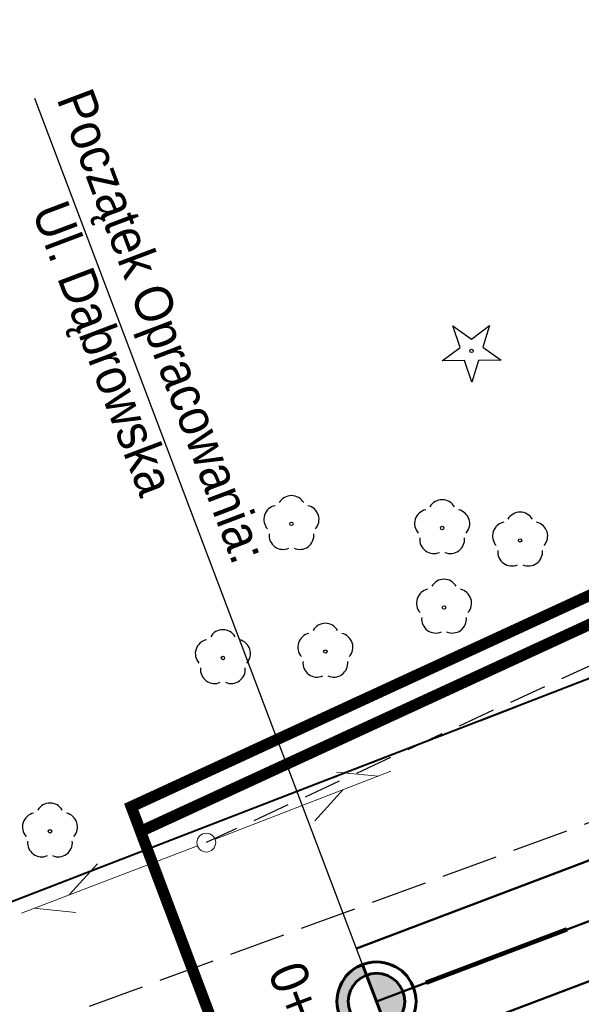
# Model space of a CAD drawing. Header units: metres. Extents: x 7429064 to 7431133, y 5709479 to 5714472.
# Tile 8 of 176: x 7429222 to 7429236, y 5709661 to 5709687. Entities that reach past the tile are written whole.
import ezdxf

# ---------------------------------------------------------------- set-up
doc = ezdxf.new("R2010")
doc.units = ezdxf.units.M
for name, pattern in [('1', [0]), ('12', [3, 1, -1, 0, -1]), ('2_KTCR01', [1.5, 1, -0.5]), ('2_KTJZ01', [2, 1.5, -0.5]), ('3_KTJZ01', [2, 1.5, -0.5]), ('4_SUPT_01', [0]), ('7_SUPT_01', [0]), ('CENTER2', [1.125, 0.75, -0.125, 0.125, -0.125]), ('HIDDEN', [0.375, 0.25, -0.125])]:
    doc.linetypes.add(name, pattern=pattern)
for name, color, linetype, lineweight in [('#proj. światłowód', 1, '2_KTCR01', 18), ('_D_7_TEREN NIEZBEDNY DLA OB_BUD', 252, 'HIDDEN', 50), ('_D_8_Wymiary', 7, 'Continuous', 20), ('gaPoziome', 7, 'Continuous', 30), ('GMINA_L_0', 252, '12', 35), ('KTJZ_L_0', 252, '2_KTJZ01', 30), ('SUPM_T_0', 252, 'Continuous', 15), ('SUPT_L_0', 252, '4_SUPT_01', 18)]:
    doc.layers.add(name, color=color, linetype=linetype, lineweight=lineweight)
for name, color, linetype in [('_1_Mapa', 7, 'Continuous'), ('_1_X-REFY', 7, 'Continuous'), ('C-DROGI-SYTUACJA-ETYKIETY', 7, 'Continuous'), ('zzz.gaHSDomyslna', 7, 'Continuous')]:
    doc.layers.add(name, color=color, linetype=linetype)
doc.layers.add('_Brudnopis', color=22, linetype='Continuous', lineweight=50, plot=False)
for name, color, linetype, lineweight, true_color in [('_D_7_CZASOWE ZAJĘCIE_PRZEBUDOWA SIECI', 7, 'HIDDEN', 50, 0xd16900), ('DZIALKA_L_0', 7, '1', 40, 0x008000), ('OBOP_T_0_a', 7, 'Continuous', 30, 0x008000), ('OBOP_T_1_a', 7, 'Continuous', 30, 0x008000)]:
    doc.layers.add(name, color=color, linetype=linetype, lineweight=lineweight, true_color=true_color)
doc.styles.add('wym500', font='arial.ttf', dxfattribs={"width": 0.9, "height": 0.9})

# ---------------------------------------------------------------- blocks, each defined once
blk = doc.blocks.new('4_OBOP02_01')
at = {"linetype": 'Continuous'}
blk.add_circle((0, 0), 0.045, dxfattribs=at)
for centre, start, end in [((0, 0.375), 30.1401, 149.8599), ((-0.357, 0.116), 102.1445, 221.86), ((0.357, 0.116), 318.14, 77.8555), ((-0.22, -0.303), 174.1482, 293.8542), ((0.22, -0.303), 246.1458, 5.8518)]:
    blk.add_arc(centre, 0.375, start, end, dxfattribs=at)
blk = doc.blocks.new('4_OBOP01_01')
at = {"linetype": 'Continuous'}
for p, q in [((-0.3012, 0.09375), (-0.4937, 0.6621)), ((-0.4937, 0.6621), (-0.0039, 0.31545)), ((-0.0039, 0.31545), (0.4771, 0.67415)), ((0.4771, 0.67415), (0.2988, 0.1012)), ((-0.78225, -0.26495), (-0.3012, 0.09375)), ((0.2988, 0.1012), (0.7886, -0.24545)), ((-0.18225, -0.2575), (-0.78225, -0.26495)), ((0.01025, -0.82585), (-0.18225, -0.2575)), ((0.1886, -0.2529), (0.01025, -0.82585)), ((0.7886, -0.24545), (0.1886, -0.2529))]:
    blk.add_line(p, q, dxfattribs=at)
blk.add_circle((0, 0), 0.045, dxfattribs=at)
blk = doc.blocks.new('7_SUSM04_01')
at = {"linetype": 'Continuous'}
blk.add_circle((0, 0), 0.25, dxfattribs=at)
blk = doc.blocks.new('X-ref_MDCP_Szara')
at = {"layer": 'DZIALKA_L_0', "linetype": '1'}
blk.add_line((7429307.84, 5709696.73), (7429130.469, 5709628.223), dxfattribs=at)
at = {"layer": 'GMINA_L_0', "linetype": '12'}
blk.add_line((7429100.731, 5709616.737), (7429307.84, 5709696.73), dxfattribs=at)
at = {"layer": 'KTJZ_L_0', "linetype": '3_KTJZ01'}
blk.add_line((7429215.87, 5709657.78), (7429244.04, 5709668.13), dxfattribs=at)
at = {"layer": 'SUPT_L_0', "linetype": '7_SUPT_01'}
for p, q in [((7429226.713, 5709664.97), (7429231.377, 5709666.774)), ((7429229.937, 5709666.753), (7429231.05, 5709666.647)), ((7429229.365, 5709665.46), (7429230.117, 5709666.287)), ((7429221.573, 5709663.012), (7429226.246, 5709664.791)), ((7429222.835, 5709663.493), (7429223.592, 5709664.316)), ((7429221.901, 5709663.137), (7429223.013, 5709663.025))]:
    blk.add_line(p, q, dxfattribs=at)
at = {"layer": 'OBOP_T_0_a'}
blk.add_blockref('4_OBOP01_01', (7429233.52, 5709677.93), dxfattribs=at)
at = {"layer": 'OBOP_T_1_a'}
for p in [(7429228.74, 5709673.34), (7429232.74, 5709673.23), (7429234.81, 5709672.9), (7429232.79, 5709671.12), (7429229.64, 5709669.95), (7429226.92, 5709669.78), (7429222.33, 5709665.18)]:
    blk.add_blockref('4_OBOP02_01', p, dxfattribs=at)
at = {"layer": 'SUPM_T_0'}
blk.add_blockref('7_SUSM04_01', (7429226.48, 5709664.88), dxfattribs=at)
blk = doc.blocks.new('X-ref_Oświetlenie i teletechnika')
at = {"layer": '#proj. światłowód', "lineweight": 30, "flags": 128}
blk.add_lwpolyline([(7429617.95, 5709967.85), (7429611.163, 5709956.371), (7429573.165, 5709923.859), (7429535.247, 5709891.397), (7429497.339, 5709858.957), (7429459.29, 5709826.673), (7429421.225, 5709794.375), (7429383.144, 5709762.063), (7429345.12, 5709729.801), (7429305.765, 5709699.935), (7429266.407, 5709683.285), (7429226.48, 5709664.88)], dxfattribs=at)
blk = doc.blocks.new('*U274')
at = {"layer": 'zzz.gaHSDomyslna', "color": 140}
blk.add_lwpolyline([(33.668, 12.747, 0.12, 0.12, 0), (37.409, 14.163, 0.12, 0.12, 0)], format="xyseb", dxfattribs=at)
blk = doc.blocks.new('X-ref_SOR')
at = {"layer": 'gaPoziome'}
blk.add_blockref('*U274', (7429198.642, 5709648.414), dxfattribs=at)
blk = doc.blocks.new('kilometraz')
at = {"linetype": 'ByBlock', "lineweight": -2}
blk.add_hatch(color=0, dxfattribs=at).paths.add_polyline_path([(0, -0.5, 0.414214), (0.5, 0, 0.414214), (0, 0.5)])
at = {"color": 0, "linetype": 'ByBlock', "lineweight": -2}
blk.add_line((0, 0.5), (0, -0.5), dxfattribs=at)
blk.add_circle((0, 0), 0.5, dxfattribs=at)
blk = doc.blocks.new('kilometraz2')
at = {"linetype": 'ByBlock', "lineweight": -2}
for points in [[(0, 0.5), (0, 0.7, 0.414214), (-0.7, 0, 0.414214), (0, -0.7), (0, -0.5, -0.414214), (-0.5, 0, -0.414214)], [(0, -0.5, 0.414214), (0.5, 0, 0.414214), (0, 0.5)]]:
    blk.add_hatch(color=0, dxfattribs=at).paths.add_polyline_path(points)
at = {"color": 0, "linetype": 'ByBlock', "lineweight": -2}
for p, q in [((0, 0.5), (0, 0.7)), ((0, 0.5), (0, -0.5)), ((0, -0.5), (0, -0.7))]:
    blk.add_line(p, q, dxfattribs=at)
for radius in [0.7, 0.5]:
    blk.add_circle((0, 0), radius, dxfattribs=at)
blk = doc.blocks.new('AeccTickCircle')
at = {"color": 0, "linetype": 'ByBlock', "lineweight": -2}
blk.add_circle((0, 0), 0.5, dxfattribs=at)
blk = doc.blocks.new('OŚ_Dąbrowskiego_1')
at = {"layer": '_D_8_Wymiary', "color": 1, "linetype": 'CENTER2', "lineweight": 35, "flags": 128}
blk.add_lwpolyline([(7429230.998, 5709660.664), (7429273.145, 5709676.622, 0.085629), (7429337.582, 5709714.618), (7429502.301, 5709854.381), (7429714.669, 5710036.139), (7429868.111, 5710165.952)], format="xyb", dxfattribs=at)
at = {"layer": 'C-DROGI-SYTUACJA-ETYKIETY', "color": 7, "linetype": 'Continuous', "lineweight": -3}
blk.add_line((7429230.776, 5709661.249), (7429221.924, 5709684.629), dxfattribs=at)
at = {"layer": 'C-DROGI-SYTUACJA-ETYKIETY', "color": 7, "linetype": 'Continuous', "lineweight": 60, "xscale": 1.5, "yscale": 1.5, "zscale": 1.5, "rotation": 20.73736432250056}
for name in ['kilometraz2', 'kilometraz']:
    blk.add_blockref(name, (7429230.998, 5709660.664), dxfattribs=at)
at = {"layer": 'C-DROGI-SYTUACJA-ETYKIETY', "color": 7, "linetype": 'Continuous', "lineweight": -3, "xscale": 1.5, "yscale": 1.5, "zscale": 1.5, "rotation": 20.73736432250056}
blk.add_blockref('AeccTickCircle', (7429230.998, 5709660.664), dxfattribs=at)
at = {"layer": 'C-DROGI-SYTUACJA-ETYKIETY', "color": 7, "linetype": 'Continuous', "lineweight": -3, "char_height": 1, "attachment_point": 8, "rotation": 290.7374, "style": 'wym500'}
for s, insert in [('Początek Opracowania: \\PUl. Dąbrowska', (7429223.005, 5709677.716)), ('0+000', (7429228.718, 5709659.801)), ('0+000', (7429228.718, 5709659.801))]:
    blk.add_mtext(s, dxfattribs=dict(at, insert=insert))

msp = doc.modelspace()

# ---------------------------------------------------------------- linework, layer by layer
at = {"layer": '_Brudnopis', "flags": 128}
for points in [[(7429230.998, 5709660.664), (7429273.145, 5709676.622, 0.085605), (7429337.585, 5709714.618), (7429368.823, 5709741.125), (7429502.301, 5709854.381), (7429714.669, 5710036.139), (7429868.111, 5710165.952)], [(7429230.466, 5709662.067), (7429272.613, 5709678.025, 0.085605), (7429336.614, 5709715.761), (7429367.852, 5709742.269)], [(7429231.529, 5709659.262), (7429273.676, 5709675.219, 0.085605), (7429338.555, 5709713.474), (7429369.793, 5709739.982)]]:
    msp.add_lwpolyline(points, format="xyb", dxfattribs=at)
at = {"layer": '_D_7_CZASOWE ZAJĘCIE_PRZEBUDOWA SIECI', "ltscale": 10, "const_width": 0.3, "flags": 128}
msp.add_lwpolyline([(7429224.735, 5709665.177), (7429245.024, 5709674.529)], dxfattribs=at)
at = {"layer": '_D_7_TEREN NIEZBEDNY DLA OB_BUD', "ltscale": 10, "const_width": 0.3, "flags": 128}
msp.add_lwpolyline([(7429838.642, 5710133.498), (7429838.163, 5710130.983), (7429669.785, 5709988.07), (7429674.221, 5709982.833), (7429665.132, 5709974.906), (7429667.705, 5709971.871), (7429662.832, 5709967.707), (7429665.637, 5709964.494), (7429637.109, 5709939.516), (7429616.438, 5709933.991), (7429410.711, 5709758.425), (7429398.46, 5709756.965), (7429363.725, 5709727.377), (7429364.497, 5709726.485), (7429330.157, 5709696.304), (7429317.553, 5709687.475), (7429303.139, 5709679.24), (7429296.402, 5709677.454), (7429295.854, 5709678.755), (7429285.213, 5709675.171), (7429285.468, 5709665.629), (7429278.469, 5709665.47), (7429278.347, 5709670.061), (7429254.481, 5709660.887), (7429229.937, 5709651.368), (7429224.487, 5709665.833), (7429244.657, 5709675.131), (7429249.847, 5709679.192), (7429269.079, 5709686.95), (7429282.549, 5709692.752), (7429296.468, 5709699.803), (7429307.464, 5709706.348), (7429318.986, 5709714.248), (7429330.313, 5709723.204), (7429495.004, 5709862.943), (7429615.273, 5709965.877), (7429632.42, 5709989.108), (7429648.373, 5710002.762), (7429661.377, 5710006.8), (7429669.911, 5710012.64), (7429707.476, 5710044.593), (7429834.508, 5710152.316), (7429838.121, 5710158.939), (7429844.755, 5710193.28), (7429843.741, 5710206.48), (7429852.314, 5710203.598), (7429849.368, 5710188.375), (7429850.227, 5710185.684), (7429848.746, 5710185.163), (7429846.827, 5710175.247), (7429842.58, 5710153.283), (7429856.534, 5710164.104), (7429864.199, 5710154.59)], close=True, dxfattribs=at)

# ---------------------------------------------------------------- block references
at = {"layer": '_1_Mapa'}
msp.add_blockref('X-ref_MDCP_Szara', (0, 0), dxfattribs=at)
at = {"layer": '_1_X-REFY'}
for name in ['X-ref_SOR', 'X-ref_Oświetlenie i teletechnika', 'OŚ_Dąbrowskiego_1']:
    msp.add_blockref(name, (0, 0), dxfattribs=at)

doc.saveas('drawing.dxf')
